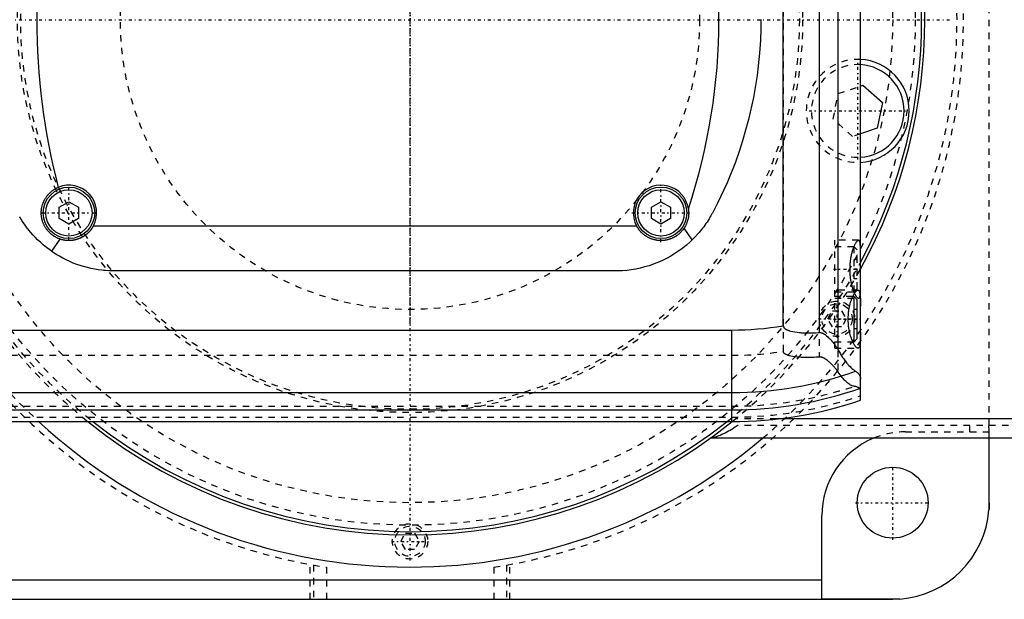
# Model space of a CAD drawing. Extents: x -602 to 174, y -90 to 90.
# Tile 12 of 14: x -61 to 92, y -90 to 0. Entities that reach past the tile are written whole.
import ezdxf

# ---------------------------------------------------------------- set-up
doc = ezdxf.new("R2010")
doc.units = 0
doc.linetypes.add('CENTER', pattern=[1.5, 0.45, -0.5, 0.05, -0.5])
doc.linetypes.add('DASHED', pattern=[2, 1, -1])
for name, color, linetype in [('AM_0', 7, 'CONTINUOUS'), ('AM_3', 7, 'DASHED'), ('AM_7', 7, 'CENTER')]:
    doc.layers.add(name, color=color, linetype=linetype)

msp = doc.modelspace()

# ---------------------------------------------------------------- linework, layer by layer
at = {"layer": 'AM_0', "color": 7, "linetype": 'CONTINUOUS'}
for p, q in [((70, -59.1), (70, 59.1)), ((66.48, 51.17), (66.48, -51.17)), ((58, -47.52), (58, 47.52)), ((63.58, 48.57), (63.58, -48.57)), ((70, -10.32), (70.38, -10.19)), ((70.38, -10.19), (73.41, -12.87)), ((73.41, -12.87), (72.6, -16.83)), ((72.6, -16.83), (70, -17.7)), ((-54.5, -29.13), (-53, -28.27)), ((-53, -28.27), (-51.5, -29.13)), ((37.5, -29.13), (39, -28.27)), ((39, -28.27), (40.5, -29.13)), ((-54.5, -30.87), (-54.5, -29.13)), ((-51.5, -29.13), (-51.5, -30.87)), ((37.5, -30.87), (37.5, -29.13)), ((40.5, -29.13), (40.5, -30.87)), ((-53, -31.73), (-54.5, -30.87)), ((-51.5, -30.87), (-53, -31.73)), ((-49.19, -32), (35.19, -32)), ((39, -31.73), (37.5, -30.87)), ((40.5, -30.87), (39, -31.73)), ((43.84, -34.2), (42.58, -32.38)), ((-54.39, -34.07), (-55.72, -35.94)), ((32, -39), (-46, -39)), ((69, -43), (68.79, -43)), ((69.5, -43.5), (69, -43)), ((69, -50), (69, -43)), ((69.5, -49.5), (69.5, -43.5)), ((-340, -48.19), (50, -48.19)), ((50, -62.39), (50, -48.19)), ((68.79, -50), (69, -50)), ((69, -50), (69.5, -49.5)), ((-340, -57.89), (50, -57.89)), ((-340, -60.6), (50, -60.6)), ((-340, -62.39), (50, -62.39)), ((127, -62), (56.95, -62)), ((127, -65), (46.64, -65)), ((89.96, -65), (89.96, -76.12)), ((90, -75), (90, -65)), ((64, -89.96), (64, -77)), ((-64, -87), (64, -87)), ((-75, -90), (75, -90)), ((76.12, -89.96), (64, -89.96))]:
    msp.add_line(p, q, dxfattribs=at)
for points in [[(54.53, 0.02, 0), (54.53, -0.27, 0), (54.53, -0.86, 0), (54.52, -1.44, 0), (54.51, -1.73, 0), (54.5, -2.02, 0), (54.48, -2.6, 0), (54.45, -3.18, 0), (54.32, -5.21, 0), (53.94, -8.67, 0), (53.37, -12.1, 0), (52.62, -15.49, 0), (51.68, -18.83, 0), (51.14, -20.48, 0), (50.56, -22.12, 0), (49.26, -25.35, 0), (47.78, -28.5, 0), (46.98, -30.04, 0)], [(-54.39, -34.07, 0), (-54.44, -34.05, 0), (-54.53, -34.02, 0), (-54.62, -33.99, 0), (-54.66, -33.97, 0), (-54.7, -33.95, 0), (-54.79, -33.91, 0), (-54.88, -33.87, 0), (-54.96, -33.83, 0), (-55.05, -33.78, 0), (-55.13, -33.74, 0), (-55.17, -33.71, 0), (-55.21, -33.69, 0), (-55.29, -33.64, 0), (-55.37, -33.59, 0), (-55.45, -33.53, 0), (-55.53, -33.48, 0), (-55.6, -33.42, 0), (-55.64, -33.39, 0), (-55.68, -33.36, 0), (-55.75, -33.3, 0), (-55.82, -33.24, 0), (-55.86, -33.21, 0), (-55.9, -33.18, 0), (-55.96, -33.11, 0), (-56.03, -33.05, 0), (-56.07, -33.01, 0), (-56.1, -32.98, 0), (-56.17, -32.91, 0), (-56.23, -32.84, 0), (-56.29, -32.77, 0), (-56.35, -32.69, 0), (-56.41, -32.62, 0), (-56.44, -32.58, 0), (-56.47, -32.54, 0), (-56.53, -32.46, 0), (-56.58, -32.38, 0), (-56.63, -32.3, 0), (-56.69, -32.22, 0), (-56.73, -32.13, 0), (-56.76, -32.09, 0), (-56.78, -32.05, 0), (-56.83, -31.96, 0), (-56.87, -31.87, 0), (-56.91, -31.79, 0), (-56.95, -31.7, 0), (-56.99, -31.61, 0), (-57.01, -31.56, 0), (-57.02, -31.52, 0), (-57.06, -31.43, 0), (-57.09, -31.33, 0), (-57.12, -31.24, 0), (-57.14, -31.14, 0), (-57.17, -31.05, 0), (-57.18, -31, 0), (-57.19, -30.95, 0), (-57.21, -30.86, 0), (-57.23, -30.76, 0), (-57.25, -30.67, 0), (-57.26, -30.57, 0), (-57.27, -30.47, 0), (-57.28, -30.43, 0), (-57.28, -30.38, 0), (-57.29, -30.28, 0), (-57.3, -30.18, 0), (-57.3, -30.14, 0), (-57.3, -30.09, 0), (-57.3, -29.99, 0), (-57.3, -29.9, 0), (-57.3, -29.85, 0), (-57.3, -29.8, 0), (-57.29, -29.7, 0), (-57.28, -29.61, 0), (-57.27, -29.51, 0), (-57.26, -29.42, 0), (-57.25, -29.32, 0), (-57.24, -29.27, 0), (-57.23, -29.23, 0), (-57.21, -29.13, 0), (-57.19, -29.04, 0), (-57.17, -28.95, 0), (-57.14, -28.86, 0), (-57.12, -28.76, 0), (-57.1, -28.72, 0), (-57.09, -28.67, 0), (-57.06, -28.58, 0), (-57.03, -28.49, 0), (-56.99, -28.41, 0), (-56.96, -28.32, 0), (-56.92, -28.23, 0), (-56.9, -28.19, 0), (-56.88, -28.14, 0), (-56.84, -28.06, 0), (-56.79, -27.98, 0), (-56.75, -27.89, 0), (-56.7, -27.81, 0), (-56.65, -27.73, 0), (-56.63, -27.69, 0), (-56.6, -27.65, 0), (-56.55, -27.57, 0), (-56.49, -27.49, 0), (-56.44, -27.41, 0), (-56.38, -27.34, 0), (-56.32, -27.26, 0), (-56.29, -27.23, 0), (-56.26, -27.19, 0), (-56.19, -27.12, 0), (-56.13, -27.05, 0), (-56.09, -27.01, 0), (-56.06, -26.98, 0), (-55.99, -26.91, 0), (-55.92, -26.84, 0), (-55.89, -26.81, 0), (-55.85, -26.78, 0), (-55.78, -26.72, 0), (-55.7, -26.65, 0), (-55.63, -26.59, 0), (-55.55, -26.54, 0), (-55.47, -26.48, 0), (-55.43, -26.45, 0), (-55.39, -26.42, 0), (-55.31, -26.37, 0), (-55.22, -26.32, 0), (-55.14, -26.27, 0), (-55.05, -26.22, 0), (-54.97, -26.18, 0), (-54.92, -26.15, 0), (-54.88, -26.13, 0), (-54.79, -26.09, 0), (-54.7, -26.05, 0), (-54.66, -26.03, 0)], [(43.25, -29.34, 0), (43.26, -29.43, 0), (43.28, -29.61, 0), (43.29, -29.78, 0), (43.3, -29.87, 0), (43.3, -29.96, 0), (43.3, -30.13, 0), (43.29, -30.31, 0), (43.27, -30.49, 0), (43.25, -30.66, 0), (43.22, -30.83, 0), (43.2, -30.92, 0), (43.18, -31.01, 0), (43.14, -31.18, 0), (43.08, -31.35, 0), (43.03, -31.51, 0), (42.96, -31.68, 0), (42.89, -31.84, 0), (42.85, -31.92, 0), (42.81, -32, 0), (42.72, -32.15, 0), (42.63, -32.3, 0), (42.58, -32.38, 0)], [(46.98, -30.04, 0), (46.91, -30.17, 0), (46.76, -30.43, 0), (46.61, -30.68, 0), (46.54, -30.81, 0), (46.46, -30.94, 0), (46.31, -31.18, 0), (46.15, -31.43, 0), (45.98, -31.67, 0), (45.81, -31.91, 0), (45.64, -32.14, 0), (45.56, -32.26, 0), (45.47, -32.37, 0), (45.29, -32.6, 0), (45.11, -32.82, 0), (44.92, -33.05, 0), (44.73, -33.26, 0), (44.54, -33.48, 0), (44.44, -33.58, 0), (44.35, -33.69, 0), (44.15, -33.89, 0), (43.94, -34.1, 0), (43.84, -34.2, 0)], [(-55.72, -35.94, 0), (-55.99, -35.76, 0), (-56.5, -35.37, 0), (-56.99, -34.97, 0), (-57.22, -34.77, 0), (-57.44, -34.57, 0), (-57.86, -34.18, 0), (-58.25, -33.78, 0), (-58.61, -33.4, 0), (-58.93, -33.03, 0), (-59.22, -32.68, 0), (-59.36, -32.52, 0), (-59.48, -32.35, 0), (-59.72, -32.04, 0), (-59.93, -31.74, 0), (-60.12, -31.47, 0), (-60.22, -31.32, 0), (-60.25, -31.28, 0), (-60.27, -31.24, 0), (-60.28, -31.22, 0), (-60.3, -31.2, 0), (-60.32, -31.16, 0), (-60.34, -31.12, 0), (-60.37, -31.09, 0), (-60.39, -31.05, 0), (-60.41, -31.02, 0), (-60.42, -31, 0), (-60.43, -30.99, 0), (-60.45, -30.96, 0), (-60.47, -30.93, 0), (-60.48, -30.91, 0), (-60.48, -30.9, 0), (-60.5, -30.87, 0), (-60.52, -30.84, 0), (-60.53, -30.83, 0), (-60.53, -30.82, 0), (-60.55, -30.79, 0), (-60.56, -30.77, 0), (-60.58, -30.75, 0), (-60.59, -30.73, 0), (-60.6, -30.71, 0), (-60.6, -30.7, 0), (-60.61, -30.69, 0), (-60.62, -30.68, 0), (-60.63, -30.66, 0), (-60.63, -30.65, 0), (-60.64, -30.64, 0), (-60.64, -30.63, 0), (-60.65, -30.63, 0), (-60.65, -30.63, 0), (-60.65, -30.62, 0), (-60.65, -30.62, 0), (-60.65, -30.62, 0)], [(-49.19, -32, 0), (-49.21, -32.03, 0), (-49.23, -32.08, 0), (-49.26, -32.13, 0), (-49.28, -32.15, 0), (-49.29, -32.18, 0), (-49.32, -32.22, 0), (-49.35, -32.27, 0), (-49.38, -32.32, 0), (-49.41, -32.37, 0), (-49.44, -32.42, 0), (-49.46, -32.44, 0), (-49.48, -32.46, 0), (-49.51, -32.51, 0), (-49.54, -32.56, 0), (-49.58, -32.6, 0), (-49.61, -32.64, 0), (-49.64, -32.69, 0), (-49.66, -32.71, 0), (-49.68, -32.73, 0), (-49.72, -32.77, 0), (-49.75, -32.82, 0), (-49.77, -32.84, 0), (-49.79, -32.86, 0), (-49.82, -32.9, 0), (-49.86, -32.94, 0), (-49.88, -32.96, 0), (-49.9, -32.98, 0), (-49.94, -33.02, 0), (-49.98, -33.06, 0), (-50.01, -33.09, 0), (-50.05, -33.13, 0), (-50.09, -33.17, 0), (-50.12, -33.19, 0), (-50.14, -33.21, 0), (-50.18, -33.24, 0), (-50.22, -33.28, 0), (-50.26, -33.32, 0), (-50.31, -33.35, 0), (-50.35, -33.39, 0), (-50.37, -33.4, 0), (-50.39, -33.42, 0), (-50.44, -33.45, 0), (-50.48, -33.49, 0), (-50.53, -33.52, 0), (-50.58, -33.55, 0), (-50.62, -33.58, 0), (-50.65, -33.6, 0), (-50.67, -33.61, 0), (-50.72, -33.65, 0), (-50.77, -33.68, 0), (-50.82, -33.7, 0), (-50.87, -33.73, 0), (-50.92, -33.76, 0), (-50.94, -33.77, 0), (-50.97, -33.79, 0), (-51.02, -33.82, 0), (-51.07, -33.84, 0), (-51.12, -33.87, 0), (-51.17, -33.89, 0), (-51.22, -33.92, 0), (-51.25, -33.93, 0), (-51.28, -33.94, 0), (-51.33, -33.96, 0), (-51.38, -33.98, 0), (-51.41, -33.99, 0), (-51.43, -34, 0), (-51.49, -34.03, 0), (-51.54, -34.05, 0), (-51.57, -34.05, 0), (-51.6, -34.06, 0), (-51.65, -34.08, 0), (-51.7, -34.1, 0), (-51.76, -34.12, 0), (-51.81, -34.13, 0), (-51.87, -34.15, 0), (-51.9, -34.16, 0), (-51.92, -34.16, 0), (-51.98, -34.18, 0), (-52.04, -34.19, 0), (-52.09, -34.2, 0), (-52.15, -34.21, 0), (-52.2, -34.23, 0), (-52.23, -34.23, 0), (-52.26, -34.24, 0), (-52.31, -34.25, 0), (-52.37, -34.25, 0), (-52.43, -34.26, 0), (-52.48, -34.27, 0), (-52.54, -34.28, 0), (-52.57, -34.28, 0), (-52.59, -34.28, 0), (-52.65, -34.29, 0), (-52.7, -34.29, 0), (-52.76, -34.29, 0), (-52.82, -34.3, 0), (-52.87, -34.3, 0), (-52.9, -34.3, 0), (-52.93, -34.3, 0), (-52.98, -34.3, 0), (-53.03, -34.3, 0), (-53.09, -34.3, 0), (-53.14, -34.3, 0), (-53.2, -34.3, 0), (-53.23, -34.29, 0), (-53.25, -34.29, 0), (-53.31, -34.29, 0), (-53.37, -34.28, 0), (-53.39, -34.28, 0), (-53.42, -34.28, 0), (-53.48, -34.27, 0), (-53.53, -34.27, 0), (-53.56, -34.26, 0), (-53.59, -34.26, 0), (-53.64, -34.25, 0), (-53.7, -34.24, 0), (-53.76, -34.23, 0), (-53.81, -34.22, 0), (-53.87, -34.21, 0), (-53.9, -34.21, 0), (-53.92, -34.2, 0), (-53.98, -34.19, 0), (-54.03, -34.17, 0), (-54.09, -34.16, 0), (-54.15, -34.14, 0), (-54.2, -34.13, 0), (-54.23, -34.12, 0), (-54.26, -34.11, 0), (-54.31, -34.1, 0), (-54.36, -34.08, 0), (-54.39, -34.07, 0)], [(42.58, -32.38, 0), (42.56, -32.41, 0), (42.51, -32.48, 0), (42.46, -32.55, 0), (42.44, -32.58, 0), (42.42, -32.61, 0), (42.36, -32.68, 0), (42.31, -32.74, 0), (42.26, -32.8, 0), (42.21, -32.86, 0), (42.15, -32.92, 0), (42.13, -32.95, 0), (42.1, -32.98, 0), (42.04, -33.04, 0), (41.99, -33.09, 0), (41.93, -33.15, 0), (41.87, -33.2, 0), (41.81, -33.26, 0), (41.78, -33.28, 0), (41.75, -33.31, 0), (41.68, -33.36, 0), (41.62, -33.41, 0), (41.58, -33.44, 0), (41.55, -33.46, 0), (41.48, -33.51, 0), (41.42, -33.56, 0), (41.38, -33.58, 0), (41.35, -33.6, 0), (41.28, -33.65, 0), (41.21, -33.69, 0), (41.13, -33.73, 0), (41.06, -33.77, 0), (40.99, -33.81, 0), (40.95, -33.83, 0), (40.91, -33.85, 0), (40.84, -33.89, 0), (40.76, -33.92, 0), (40.68, -33.96, 0), (40.61, -33.99, 0), (40.53, -34.02, 0), (40.49, -34.03, 0), (40.45, -34.05, 0), (40.37, -34.08, 0), (40.29, -34.1, 0), (40.21, -34.13, 0), (40.13, -34.15, 0), (40.05, -34.17, 0), (40.01, -34.18, 0), (39.97, -34.19, 0), (39.88, -34.21, 0), (39.8, -34.22, 0), (39.72, -34.24, 0), (39.64, -34.25, 0), (39.56, -34.26, 0), (39.52, -34.27, 0), (39.48, -34.27, 0), (39.39, -34.28, 0), (39.31, -34.29, 0), (39.23, -34.29, 0), (39.15, -34.3, 0), (39.07, -34.3, 0), (39.03, -34.3, 0), (38.99, -34.3, 0), (38.91, -34.3, 0), (38.83, -34.3, 0), (38.79, -34.29, 0), (38.75, -34.29, 0), (38.67, -34.29, 0), (38.59, -34.28, 0), (38.55, -34.28, 0), (38.51, -34.27, 0), (38.42, -34.26, 0), (38.34, -34.25, 0), (38.26, -34.24, 0), (38.18, -34.22, 0), (38.1, -34.2, 0), (38.06, -34.2, 0), (38.02, -34.19, 0), (37.93, -34.17, 0), (37.85, -34.14, 0), (37.77, -34.12, 0), (37.69, -34.1, 0), (37.61, -34.07, 0), (37.57, -34.06, 0), (37.53, -34.04, 0), (37.46, -34.01, 0), (37.38, -33.98, 0), (37.3, -33.95, 0), (37.22, -33.92, 0), (37.15, -33.88, 0), (37.11, -33.86, 0), (37.07, -33.84, 0), (37, -33.8, 0), (36.92, -33.77, 0), (36.85, -33.72, 0), (36.78, -33.68, 0), (36.71, -33.64, 0), (36.67, -33.62, 0), (36.64, -33.59, 0), (36.57, -33.55, 0), (36.5, -33.5, 0), (36.43, -33.45, 0), (36.37, -33.4, 0), (36.3, -33.35, 0), (36.27, -33.32, 0), (36.24, -33.3, 0), (36.18, -33.25, 0), (36.12, -33.19, 0), (36.09, -33.16, 0), (36.06, -33.14, 0), (36, -33.08, 0), (35.94, -33.03, 0), (35.92, -33, 0), (35.89, -32.97, 0), (35.83, -32.91, 0), (35.78, -32.85, 0), (35.73, -32.79, 0), (35.67, -32.73, 0), (35.62, -32.66, 0), (35.6, -32.63, 0), (35.57, -32.6, 0), (35.52, -32.53, 0), (35.48, -32.46, 0), (35.43, -32.4, 0), (35.38, -32.33, 0), (35.34, -32.25, 0), (35.32, -32.22, 0), (35.3, -32.18, 0), (35.25, -32.11, 0), (35.21, -32.04, 0), (35.19, -32, 0)], [(43.84, -34.2, 0), (43.55, -34.48, 0), (42.96, -34.99, 0), (42.38, -35.46, 0), (42.08, -35.69, 0), (41.78, -35.91, 0), (41.16, -36.32, 0), (40.52, -36.71, 0), (39.87, -37.07, 0), (39.21, -37.4, 0), (38.53, -37.7, 0), (38.19, -37.83, 0), (37.85, -37.96, 0), (37.16, -38.2, 0), (36.46, -38.4, 0), (35.77, -38.58, 0), (35.07, -38.72, 0), (34.38, -38.83, 0), (34.03, -38.88, 0), (33.69, -38.92, 0), (33, -38.97, 0), (32.33, -39, 0), (32, -39, 0)], [(-46, -39, 0), (-46.27, -39, 0), (-46.8, -38.98, 0), (-47.34, -38.95, 0), (-47.62, -38.92, 0), (-47.89, -38.89, 0), (-48.45, -38.82, 0), (-49, -38.73, 0), (-49.56, -38.62, 0), (-50.12, -38.49, 0), (-50.68, -38.34, 0), (-50.95, -38.26, 0), (-51.23, -38.18, 0), (-51.78, -37.99, 0), (-52.33, -37.78, 0), (-52.88, -37.55, 0), (-53.41, -37.3, 0), (-53.94, -37.03, 0), (-54.2, -36.89, 0), (-54.46, -36.74, 0), (-54.98, -36.44, 0), (-55.48, -36.11, 0), (-55.72, -35.94, 0)], [(69.59, -51, 0), (69.58, -51, 0), (69.55, -51, 0), (69.52, -50.99, 0), (69.51, -50.98, 0), (69.49, -50.98, 0), (69.46, -50.96, 0), (69.43, -50.94, 0), (69.4, -50.92, 0), (69.37, -50.9, 0), (69.33, -50.87, 0), (69.32, -50.85, 0), (69.3, -50.83, 0), (69.26, -50.8, 0), (69.23, -50.75, 0), (69.19, -50.71, 0), (69.16, -50.66, 0), (69.12, -50.61, 0), (69.1, -50.58, 0), (69.08, -50.55, 0), (69.05, -50.49, 0), (69.01, -50.43, 0), (68.99, -50.4, 0), (68.97, -50.37, 0), (68.93, -50.3, 0), (68.9, -50.23, 0), (68.88, -50.19, 0), (68.86, -50.15, 0), (68.82, -50.08, 0), (68.78, -50, 0), (68.75, -49.91, 0), (68.71, -49.83, 0), (68.68, -49.74, 0), (68.66, -49.7, 0), (68.64, -49.66, 0), (68.61, -49.57, 0), (68.58, -49.47, 0), (68.54, -49.38, 0), (68.51, -49.27, 0), (68.48, -49.17, 0), (68.46, -49.12, 0), (68.45, -49.07, 0), (68.42, -48.96, 0), (68.39, -48.84, 0), (68.36, -48.73, 0), (68.33, -48.61, 0), (68.3, -48.49, 0), (68.29, -48.43, 0), (68.28, -48.37, 0), (68.25, -48.25, 0), (68.23, -48.13, 0), (68.21, -48, 0), (68.19, -47.87, 0), (68.17, -47.74, 0), (68.16, -47.68, 0), (68.15, -47.61, 0), (68.14, -47.48, 0), (68.13, -47.35, 0), (68.12, -47.22, 0), (68.11, -47.09, 0), (68.1, -46.96, 0), (68.1, -46.89, 0), (68.09, -46.83, 0), (68.09, -46.69, 0), (68.09, -46.56, 0), (68.09, -46.5, 0), (68.09, -46.44, 0), (68.09, -46.31, 0), (68.09, -46.17, 0), (68.1, -46.11, 0), (68.1, -46.04, 0), (68.11, -45.91, 0), (68.12, -45.78, 0), (68.13, -45.65, 0), (68.14, -45.52, 0), (68.15, -45.39, 0), (68.16, -45.32, 0), (68.17, -45.26, 0), (68.19, -45.13, 0), (68.21, -45, 0), (68.23, -44.87, 0), (68.25, -44.75, 0), (68.28, -44.63, 0), (68.29, -44.57, 0), (68.3, -44.51, 0), (68.33, -44.39, 0), (68.36, -44.27, 0), (68.39, -44.16, 0), (68.42, -44.04, 0), (68.45, -43.93, 0), (68.46, -43.88, 0), (68.48, -43.83, 0), (68.51, -43.73, 0), (68.54, -43.62, 0), (68.58, -43.53, 0), (68.61, -43.43, 0), (68.64, -43.34, 0), (68.66, -43.3, 0), (68.68, -43.26, 0), (68.71, -43.17, 0), (68.75, -43.09, 0), (68.78, -43, 0), (68.82, -42.92, 0), (68.86, -42.85, 0), (68.88, -42.81, 0), (68.9, -42.77, 0), (68.93, -42.7, 0), (68.97, -42.63, 0), (68.99, -42.6, 0), (69.01, -42.57, 0), (69.05, -42.51, 0), (69.08, -42.45, 0), (69.1, -42.42, 0), (69.12, -42.39, 0), (69.16, -42.34, 0), (69.19, -42.29, 0), (69.23, -42.25, 0), (69.26, -42.2, 0), (69.3, -42.17, 0), (69.32, -42.15, 0), (69.33, -42.13, 0), (69.37, -42.1, 0), (69.4, -42.08, 0), (69.43, -42.06, 0), (69.46, -42.04, 0), (69.49, -42.02, 0), (69.51, -42.02, 0), (69.52, -42.01, 0), (69.55, -42, 0), (69.58, -42, 0), (69.59, -42, 0)], [(69.59, -42, 0), (69.62, -42, 0), (69.67, -42.02, 0), (69.72, -42.05, 0), (69.74, -42.07, 0), (69.76, -42.1, 0), (69.8, -42.17, 0), (69.84, -42.25, 0), (69.87, -42.35, 0), (69.9, -42.47, 0), (69.92, -42.6, 0), (69.93, -42.68, 0), (69.94, -42.75, 0), (69.96, -42.92, 0), (69.97, -43.09, 0), (69.98, -43.27, 0), (69.99, -43.47, 0), (69.99, -43.67, 0), (69.99, -43.78, 0), (70, -43.9, 0), (70, -44.13, 0), (70, -44.38, 0), (70, -44.5, 0)], [(58, -47.52, 0), (58, -47.53, 0), (58, -47.54, 0), (58, -47.55, 0), (58, -47.55, 0), (58, -47.56, 0), (58, -47.57, 0), (58, -47.57, 0), (58, -47.58, 0), (58.01, -47.59, 0), (58.01, -47.6, 0), (58.01, -47.61, 0), (58.01, -47.61, 0), (58.01, -47.62, 0), (58.01, -47.63, 0), (58.02, -47.64, 0), (58.02, -47.65, 0), (58.02, -47.66, 0), (58.02, -47.66, 0), (58.02, -47.67, 0), (58.03, -47.67, 0), (58.03, -47.68, 0), (58.03, -47.69, 0), (58.03, -47.69, 0), (58.04, -47.7, 0), (58.04, -47.71, 0), (58.04, -47.71, 0), (58.04, -47.72, 0), (58.05, -47.73, 0), (58.05, -47.73, 0), (58.06, -47.74, 0), (58.06, -47.75, 0), (58.07, -47.76, 0), (58.07, -47.76, 0), (58.07, -47.77, 0), (58.07, -47.78, 0), (58.08, -47.78, 0), (58.08, -47.79, 0), (58.09, -47.8, 0), (58.09, -47.81, 0), (58.1, -47.81, 0), (58.1, -47.81, 0), (58.11, -47.82, 0), (58.11, -47.83, 0), (58.12, -47.83, 0), (58.12, -47.84, 0), (58.13, -47.85, 0), (58.13, -47.85, 0), (58.13, -47.86, 0), (58.14, -47.86, 0), (58.15, -47.87, 0), (58.17, -47.89, 0), (58.21, -47.93, 0), (58.23, -47.95, 0), (58.25, -47.97, 0), (58.3, -48, 0), (58.34, -48.03, 0), (58.39, -48.06, 0), (58.44, -48.09, 0), (58.49, -48.11, 0), (58.51, -48.13, 0), (58.54, -48.14, 0), (58.59, -48.16, 0), (58.64, -48.19, 0), (58.67, -48.2, 0), (58.69, -48.21, 0), (58.75, -48.23, 0), (58.8, -48.25, 0), (58.82, -48.26, 0), (58.85, -48.27, 0), (58.9, -48.28, 0), (58.95, -48.3, 0), (59.13, -48.35, 0), (59.46, -48.43, 0), (59.8, -48.49, 0), (60.14, -48.54, 0), (60.46, -48.57, 0), (60.62, -48.58, 0), (60.78, -48.6, 0), (61.1, -48.62, 0), (61.42, -48.63, 0), (61.74, -48.63, 0), (62.07, -48.63, 0), (62.4, -48.63, 0), (62.57, -48.62, 0), (62.74, -48.62, 0), (63.07, -48.6, 0), (63.41, -48.58, 0), (63.58, -48.57, 0)], [(63.58, -48.57, 0), (63.6, -48.57, 0), (63.63, -48.57, 0), (63.67, -48.57, 0), (63.68, -48.57, 0), (63.7, -48.57, 0), (63.73, -48.57, 0), (63.76, -48.57, 0), (63.8, -48.58, 0), (63.83, -48.58, 0), (63.86, -48.59, 0), (63.88, -48.59, 0), (63.9, -48.6, 0), (63.93, -48.61, 0), (63.96, -48.62, 0), (63.99, -48.63, 0), (64.02, -48.64, 0), (64.06, -48.65, 0), (64.07, -48.66, 0), (64.09, -48.66, 0), (64.12, -48.68, 0), (64.15, -48.69, 0), (64.16, -48.7, 0), (64.18, -48.71, 0), (64.21, -48.72, 0), (64.24, -48.74, 0), (64.25, -48.74, 0), (64.27, -48.75, 0), (64.3, -48.77, 0), (64.32, -48.79, 0), (64.35, -48.8, 0), (64.38, -48.82, 0), (64.41, -48.84, 0), (64.42, -48.85, 0), (64.44, -48.86, 0), (64.47, -48.88, 0), (64.49, -48.9, 0), (64.59, -48.97, 0), (64.74, -49.1, 0), (64.9, -49.23, 0), (65.05, -49.38, 0), (65.13, -49.46, 0), (65.21, -49.54, 0), (65.37, -49.71, 0), (65.53, -49.9, 0), (65.69, -50.09, 0), (65.84, -50.28, 0), (66, -50.48, 0), (66.07, -50.58, 0), (66.14, -50.68, 0), (66.28, -50.88, 0), (66.41, -51.07, 0), (66.48, -51.17, 0)], [(70, -48.5, 0), (70, -48.62, 0), (70, -48.87, 0), (70, -49.1, 0), (69.99, -49.22, 0), (69.99, -49.33, 0), (69.99, -49.53, 0), (69.98, -49.73, 0), (69.97, -49.91, 0), (69.96, -50.08, 0), (69.94, -50.25, 0), (69.93, -50.32, 0), (69.92, -50.4, 0), (69.9, -50.53, 0), (69.87, -50.65, 0), (69.84, -50.75, 0), (69.8, -50.83, 0), (69.76, -50.9, 0), (69.74, -50.93, 0), (69.72, -50.95, 0), (69.67, -50.98, 0), (69.62, -51, 0), (69.59, -51, 0)], [(66.48, -51.17, 0), (66.55, -51.33, 0), (66.72, -51.62, 0), (66.88, -51.91, 0), (66.97, -52.04, 0), (67.05, -52.18, 0), (67.22, -52.44, 0), (67.39, -52.68, 0), (67.56, -52.91, 0), (67.72, -53.13, 0), (67.89, -53.34, 0), (67.97, -53.44, 0), (68.05, -53.53, 0), (68.21, -53.71, 0), (68.37, -53.87, 0), (68.52, -54.02, 0), (68.66, -54.16, 0), (68.8, -54.28, 0), (68.87, -54.34, 0), (68.94, -54.39, 0), (69.06, -54.49, 0), (69.18, -54.57, 0), (69.24, -54.6, 0)], [(69.24, -54.6, 0), (69.28, -54.63, 0), (69.37, -54.68, 0), (69.44, -54.73, 0), (69.48, -54.76, 0), (69.51, -54.79, 0), (69.58, -54.85, 0), (69.64, -54.91, 0), (69.7, -54.97, 0), (69.75, -55.03, 0), (69.79, -55.1, 0), (69.82, -55.13, 0), (69.84, -55.16, 0), (69.87, -55.23, 0), (69.9, -55.3, 0), (69.93, -55.37, 0), (69.95, -55.44, 0), (69.97, -55.51, 0), (69.98, -55.55, 0), (69.99, -55.58, 0), (69.99, -55.66, 0), (70, -55.74, 0), (70, -55.78, 0)], [(90, -75, 0), (90, -75.18, 0), (89.99, -75.56, 0), (89.97, -75.93, 0), (89.96, -76.12, 0)], [(76.12, -89.96, 0), (75.93, -89.97, 0), (75.56, -89.99, 0), (75.18, -90, 0), (75, -90, 0)]]:
    msp.add_polyline3d(points, dxfattribs=at)
for centre, radius in [((-53, -30), 4), ((39, -30), 4), ((-53, -30), 3.6), ((39, -30), 3.6), ((75, -75), 5.5)]:
    msp.add_circle(centre, radius, dxfattribs=at)
for centre, radius, start, end in [((0, 0), 80, 331.045, 28.955), ((0, 0), 79.5, 331.7031, 28.2969), ((-45, 0), 93, 341.6079, 18.3921), ((45, 0), 103, 165.3606, 194.6394), ((69.57, -14.16), 8, 273.0478, 86.9522), ((69.57, -14.16), 7.2, 273.3868, 86.6132), ((-53, -30), 4.3, 332.2823, 112.6532), ((39, -30), 4.3, 8.7868, 207.7177), ((50, 0), 48.19, 270, 279.5555), ((50, 0), 57.89, 270, 289.4116), ((50, 0), 60.6, 270, 289.2721), ((50, 0), 62.39, 270, 288.6977), ((0, 0), 85, 227.2208, 310.1192), ((0, 0), 80, 231.2468, 308.7532), ((0, 0), 79.5, 231.698, 308.302), ((77, -77), 13, 112.6199, 180), ((75, -75), 15, 274.2866, 355.7134)]:
    msp.add_arc(centre, radius, start, end, dxfattribs=at)
at = {"layer": 'AM_3', "color": 6, "linetype": 'DASHED'}
for p, q in [((90, -65), (90, 65)), ((66.48, 54.6), (66.48, -54.6)), ((63.58, 52.38), (63.58, -52.38)), ((58, 51.49), (58, -51.49)), ((66.55, -11.48), (70, -10.32)), ((65.74, -15.44), (66.55, -11.48)), ((68.77, -18.12), (65.74, -15.44)), ((70, -17.7), (68.77, -18.12)), ((69.69, -34.25), (66, -34.25)), ((66, -51), (66, -34.25)), ((69, -35.25), (66, -35.25)), ((69.5, -35.75), (69, -35.25)), ((69, -42.25), (69, -35.25)), ((69.5, -41.75), (69.5, -35.75)), ((69.5, -37.25), (69, -37.25)), ((69.5, -38.75), (69, -38.75)), ((69.5, -40.25), (69, -40.25)), ((69.59, -42), (66, -42)), ((66, -42.25), (69, -42.25)), ((69, -42.25), (69.5, -41.75)), ((68.79, -43), (66, -43)), ((66, -43.25), (69.69, -43.25)), ((64.91, -46.46), (65.63, -45.21)), ((65.63, -45.21), (67.07, -45.21)), ((67.07, -45.21), (67.79, -46.46)), ((69.5, -45), (69, -45)), ((65.63, -47.71), (64.91, -46.46)), ((67.79, -46.46), (67.07, -47.71)), ((69.5, -46.5), (69, -46.5)), ((67.07, -47.71), (65.63, -47.71)), ((69.5, -48), (69, -48)), ((66, -50), (68.79, -50)), ((66, -51), (69.59, -51)), ((-340, -52.11), (50, -52.11)), ((-340, -60.02), (50, -60.02)), ((-340, -61.72), (50, -61.72)), ((56.95, -62), (50.56, -62)), ((125, -63), (50.91, -63)), ((77, -64), (89.96, -64)), ((87, -64), (87, -63)), ((89.96, -64), (89.96, -65)), ((-1.44, -81), (-0.72, -79.75)), ((-0.72, -82.25), (-1.44, -81)), ((-0.72, -79.75), (0.72, -79.75)), ((0.72, -79.75), (1.44, -81)), ((1.44, -81), (0.72, -82.25)), ((0.72, -82.25), (-0.72, -82.25)), ((-15.5, -90), (-15.5, -84.59)), ((-15, -84.68), (-15, -90)), ((-13, -85.01), (-13, -90)), ((13, -85.01), (13, -90)), ((15, -84.68), (15, -90)), ((15.5, -90), (15.5, -84.59))]:
    msp.add_line(p, q, dxfattribs=at)
for points in [[(69.69, -34.25, 0), (69.67, -34.25, 0), (69.64, -34.26, 0), (69.61, -34.27, 0), (69.59, -34.28, 0), (69.57, -34.29, 0), (69.54, -34.31, 0), (69.5, -34.34, 0), (69.46, -34.38, 0), (69.42, -34.43, 0), (69.38, -34.48, 0), (69.36, -34.51, 0), (69.34, -34.53, 0), (69.29, -34.6, 0), (69.25, -34.67, 0), (69.21, -34.74, 0), (69.16, -34.82, 0), (69.12, -34.91, 0), (69.09, -34.95, 0), (69.07, -35, 0), (69.03, -35.1, 0), (68.98, -35.2, 0), (68.96, -35.25, 0)], [(70, -35.96, 0), (70, -35.87, 0), (70, -35.71, 0), (70, -35.55, 0), (69.99, -35.47, 0), (69.99, -35.4, 0), (69.99, -35.25, 0), (69.98, -35.11, 0), (69.97, -34.99, 0), (69.96, -34.86, 0), (69.95, -34.75, 0), (69.94, -34.7, 0), (69.93, -34.65, 0), (69.91, -34.56, 0), (69.89, -34.48, 0), (69.87, -34.42, 0), (69.84, -34.36, 0), (69.81, -34.32, 0), (69.79, -34.3, 0), (69.78, -34.28, 0), (69.74, -34.26, 0), (69.7, -34.25, 0), (69.69, -34.25, 0)], [(68.96, -35.25, 0), (68.95, -35.27, 0), (68.94, -35.32, 0), (68.92, -35.36, 0), (68.91, -35.38, 0), (68.9, -35.41, 0), (68.88, -35.45, 0), (68.86, -35.5, 0), (68.85, -35.54, 0), (68.83, -35.59, 0), (68.81, -35.64, 0), (68.81, -35.67, 0), (68.8, -35.69, 0), (68.78, -35.74, 0), (68.76, -35.79, 0), (68.75, -35.84, 0), (68.73, -35.9, 0), (68.71, -35.95, 0), (68.71, -35.98, 0), (68.7, -36.01, 0), (68.68, -36.06, 0), (68.67, -36.12, 0), (68.66, -36.15, 0), (68.65, -36.18, 0), (68.63, -36.23, 0), (68.62, -36.29, 0), (68.61, -36.32, 0), (68.6, -36.35, 0), (68.59, -36.41, 0), (68.57, -36.48, 0), (68.56, -36.54, 0), (68.55, -36.6, 0), (68.53, -36.66, 0), (68.53, -36.7, 0), (68.52, -36.73, 0), (68.51, -36.79, 0), (68.49, -36.86, 0), (68.48, -36.92, 0), (68.47, -36.99, 0), (68.46, -37.06, 0), (68.45, -37.09, 0), (68.45, -37.12, 0), (68.44, -37.19, 0), (68.43, -37.26, 0), (68.42, -37.33, 0), (68.41, -37.4, 0), (68.4, -37.47, 0), (68.39, -37.5, 0), (68.39, -37.54, 0), (68.38, -37.61, 0), (68.37, -37.68, 0), (68.37, -37.75, 0), (68.36, -37.82, 0), (68.35, -37.89, 0), (68.35, -37.92, 0), (68.35, -37.96, 0), (68.34, -38.03, 0), (68.34, -38.1, 0), (68.33, -38.17, 0), (68.33, -38.24, 0), (68.33, -38.31, 0), (68.32, -38.35, 0), (68.32, -38.38, 0), (68.32, -38.45, 0), (68.32, -38.52, 0), (68.32, -38.56, 0), (68.32, -38.59, 0), (68.32, -38.66, 0), (68.32, -38.73, 0), (68.32, -38.77, 0), (68.32, -38.8, 0), (68.32, -38.87, 0), (68.32, -38.94, 0), (68.32, -39.01, 0), (68.32, -39.08, 0), (68.32, -39.15, 0), (68.33, -39.19, 0), (68.33, -39.22, 0), (68.33, -39.29, 0), (68.33, -39.36, 0), (68.34, -39.43, 0), (68.34, -39.51, 0), (68.35, -39.58, 0), (68.35, -39.61, 0), (68.36, -39.65, 0), (68.36, -39.72, 0), (68.37, -39.79, 0), (68.38, -39.86, 0), (68.38, -39.93, 0), (68.39, -40, 0), (68.4, -40.03, 0), (68.4, -40.07, 0), (68.41, -40.14, 0), (68.42, -40.2, 0), (68.43, -40.27, 0), (68.44, -40.34, 0), (68.45, -40.41, 0), (68.46, -40.44, 0), (68.46, -40.48, 0), (68.48, -40.54, 0), (68.49, -40.61, 0), (68.5, -40.67, 0), (68.51, -40.74, 0), (68.53, -40.8, 0), (68.53, -40.84, 0), (68.54, -40.87, 0), (68.55, -40.93, 0), (68.57, -40.99, 0), (68.57, -41.02, 0), (68.58, -41.05, 0), (68.6, -41.12, 0), (68.61, -41.18, 0), (68.62, -41.21, 0), (68.63, -41.24, 0), (68.64, -41.29, 0), (68.66, -41.35, 0), (68.67, -41.41, 0), (68.69, -41.47, 0), (68.71, -41.52, 0), (68.71, -41.55, 0), (68.72, -41.58, 0), (68.74, -41.63, 0), (68.76, -41.68, 0), (68.77, -41.73, 0), (68.79, -41.78, 0), (68.81, -41.83, 0), (68.81, -41.86, 0), (68.82, -41.88, 0), (68.84, -41.93, 0), (68.86, -41.98, 0), (68.86, -42, 0)], [(68.86, -42, 0), (68.88, -42.04, 0), (68.91, -42.13, 0), (68.95, -42.21, 0), (68.96, -42.25, 0)], [(68.96, -42.25, 0), (68.98, -42.29, 0), (69.01, -42.37, 0), (69.05, -42.44, 0), (69.06, -42.48, 0)], [(69.06, -42.48, 0), (69.08, -42.52, 0), (69.12, -42.6, 0), (69.16, -42.67, 0), (69.18, -42.71, 0), (69.2, -42.75, 0), (69.24, -42.81, 0), (69.28, -42.87, 0), (69.31, -42.93, 0), (69.35, -42.98, 0), (69.39, -43.03, 0), (69.41, -43.06, 0), (69.42, -43.08, 0), (69.46, -43.12, 0), (69.49, -43.15, 0), (69.53, -43.18, 0), (69.56, -43.2, 0), (69.59, -43.22, 0), (69.6, -43.23, 0), (69.62, -43.24, 0), (69.65, -43.24, 0), (69.67, -43.25, 0), (69.69, -43.25, 0)], [(69.69, -43.25, 0), (69.7, -43.25, 0), (69.74, -43.24, 0), (69.78, -43.22, 0), (69.79, -43.2, 0), (69.81, -43.18, 0), (69.84, -43.14, 0), (69.87, -43.08, 0), (69.89, -43.02, 0), (69.91, -42.94, 0), (69.93, -42.85, 0), (69.94, -42.8, 0), (69.95, -42.75, 0), (69.96, -42.64, 0), (69.97, -42.51, 0), (69.98, -42.39, 0), (69.99, -42.25, 0), (69.99, -42.1, 0), (69.99, -42.03, 0), (70, -41.95, 0), (70, -41.79, 0), (70, -41.63, 0), (70, -41.54, 0)], [(63.58, -52.38, 0), (63.41, -52.39, 0), (63.08, -52.41, 0), (62.75, -52.43, 0), (62.58, -52.44, 0), (62.42, -52.44, 0), (62.09, -52.45, 0), (61.77, -52.45, 0), (61.44, -52.45, 0), (61.12, -52.45, 0), (60.81, -52.43, 0), (60.65, -52.42, 0), (60.49, -52.41, 0), (60.18, -52.39, 0), (59.84, -52.35, 0), (59.51, -52.3, 0), (59.17, -52.23, 0), (58.99, -52.19, 0), (58.93, -52.17, 0), (58.88, -52.16, 0), (58.86, -52.15, 0), (58.83, -52.15, 0), (58.78, -52.13, 0), (58.73, -52.11, 0), (58.71, -52.1, 0), (58.68, -52.1, 0), (58.63, -52.08, 0), (58.58, -52.06, 0), (58.55, -52.05, 0), (58.53, -52.04, 0), (58.48, -52.01, 0), (58.42, -51.99, 0), (58.37, -51.96, 0), (58.33, -51.93, 0), (58.28, -51.91, 0), (58.26, -51.89, 0), (58.24, -51.87, 0), (58.19, -51.84, 0), (58.17, -51.82, 0), (58.16, -51.82, 0), (58.16, -51.81, 0), (58.15, -51.81, 0), (58.15, -51.8, 0), (58.14, -51.8, 0), (58.14, -51.79, 0), (58.13, -51.78, 0), (58.12, -51.78, 0), (58.12, -51.77, 0), (58.11, -51.77, 0), (58.11, -51.76, 0), (58.1, -51.76, 0), (58.1, -51.75, 0), (58.09, -51.74, 0), (58.09, -51.73, 0), (58.08, -51.73, 0), (58.08, -51.72, 0), (58.08, -51.72, 0), (58.07, -51.71, 0), (58.07, -51.7, 0), (58.06, -51.7, 0), (58.06, -51.69, 0), (58.05, -51.68, 0), (58.05, -51.68, 0), (58.05, -51.67, 0), (58.04, -51.67, 0), (58.04, -51.66, 0), (58.04, -51.65, 0), (58.04, -51.65, 0), (58.03, -51.64, 0), (58.03, -51.63, 0), (58.03, -51.63, 0), (58.02, -51.62, 0), (58.02, -51.61, 0), (58.02, -51.6, 0), (58.02, -51.6, 0), (58.01, -51.59, 0), (58.01, -51.58, 0), (58.01, -51.57, 0), (58.01, -51.57, 0), (58.01, -51.56, 0), (58.01, -51.55, 0), (58, -51.54, 0), (58, -51.53, 0), (58, -51.53, 0), (58, -51.52, 0), (58, -51.52, 0), (58, -51.51, 0), (58, -51.5, 0), (58, -51.49, 0)], [(66.48, -54.6, 0), (66.4, -54.51, 0), (66.26, -54.32, 0), (66.11, -54.14, 0), (66.03, -54.06, 0), (65.95, -53.97, 0), (65.8, -53.8, 0), (65.64, -53.63, 0), (65.49, -53.48, 0), (65.33, -53.33, 0), (65.18, -53.18, 0), (65.1, -53.12, 0), (65.02, -53.05, 0), (64.87, -52.93, 0), (64.72, -52.81, 0), (64.57, -52.7, 0), (64.47, -52.64, 0), (64.44, -52.63, 0), (64.42, -52.61, 0), (64.4, -52.6, 0), (64.39, -52.6, 0), (64.36, -52.58, 0), (64.33, -52.57, 0), (64.3, -52.55, 0), (64.28, -52.54, 0), (64.25, -52.52, 0), (64.23, -52.52, 0), (64.22, -52.51, 0), (64.19, -52.5, 0), (64.16, -52.48, 0), (64.14, -52.48, 0), (64.13, -52.47, 0), (64.1, -52.46, 0), (64.07, -52.45, 0), (64.05, -52.44, 0), (64.04, -52.44, 0), (64.01, -52.43, 0), (63.98, -52.42, 0), (63.95, -52.41, 0), (63.92, -52.4, 0), (63.88, -52.4, 0), (63.87, -52.39, 0), (63.85, -52.39, 0), (63.82, -52.39, 0), (63.79, -52.38, 0), (63.76, -52.38, 0), (63.73, -52.38, 0), (63.69, -52.38, 0), (63.68, -52.38, 0), (63.66, -52.38, 0), (63.63, -52.38, 0), (63.6, -52.38, 0), (63.58, -52.38, 0)], [(69.01, -56.93, 0), (68.95, -56.92, 0), (68.84, -56.89, 0), (68.72, -56.85, 0), (68.66, -56.82, 0), (68.59, -56.8, 0), (68.46, -56.73, 0), (68.33, -56.65, 0), (68.19, -56.55, 0), (68.05, -56.45, 0), (67.91, -56.33, 0), (67.83, -56.27, 0), (67.76, -56.2, 0), (67.61, -56.06, 0), (67.46, -55.9, 0), (67.3, -55.73, 0), (67.15, -55.55, 0), (67, -55.36, 0), (66.92, -55.26, 0), (66.85, -55.16, 0), (66.7, -54.94, 0), (66.55, -54.72, 0), (66.48, -54.6, 0)], [(70, -57.58, 0), (70, -57.55, 0), (69.99, -57.5, 0), (69.98, -57.45, 0), (69.97, -57.43, 0), (69.96, -57.4, 0), (69.94, -57.36, 0), (69.91, -57.31, 0), (69.88, -57.27, 0), (69.83, -57.23, 0), (69.79, -57.19, 0), (69.76, -57.17, 0), (69.73, -57.15, 0), (69.67, -57.12, 0), (69.6, -57.09, 0), (69.53, -57.06, 0), (69.45, -57.03, 0), (69.36, -57, 0), (69.32, -56.99, 0), (69.27, -56.98, 0), (69.17, -56.96, 0), (69.06, -56.94, 0), (69.01, -56.93, 0)], [(50.91, -63, 0), (50.89, -63.02, 0), (50.85, -63.05, 0), (50.81, -63.08, 0), (50.79, -63.09, 0), (50.77, -63.11, 0), (50.73, -63.14, 0), (50.69, -63.17, 0), (50.54, -63.28, 0), (50.29, -63.45, 0), (50.16, -63.53, 0), (50.03, -63.61, 0), (49.77, -63.77, 0), (49.51, -63.91, 0), (49.24, -64.05, 0), (48.97, -64.19, 0), (48.71, -64.31, 0), (48.58, -64.37, 0), (48.45, -64.43, 0), (48.2, -64.54, 0), (47.97, -64.63, 0), (47.74, -64.72, 0), (47.62, -64.77, 0), (47.58, -64.78, 0), (47.55, -64.79, 0), (47.53, -64.8, 0), (47.51, -64.81, 0), (47.48, -64.82, 0), (47.45, -64.83, 0), (47.42, -64.84, 0), (47.38, -64.85, 0), (47.35, -64.86, 0), (47.34, -64.87, 0), (47.32, -64.87, 0), (47.29, -64.88, 0), (47.26, -64.89, 0), (47.24, -64.9, 0), (47.23, -64.9, 0), (47.2, -64.91, 0), (47.17, -64.92, 0), (47.15, -64.93, 0), (47.14, -64.93, 0), (47.11, -64.94, 0), (47.08, -64.95, 0), (47.05, -64.95, 0), (47.03, -64.96, 0), (47, -64.97, 0), (46.99, -64.97, 0), (46.98, -64.97, 0), (46.95, -64.98, 0), (46.93, -64.98, 0), (46.91, -64.99, 0), (46.89, -64.99, 0), (46.87, -65, 0), (46.86, -65, 0), (46.85, -65, 0), (46.83, -65, 0), (46.82, -65, 0), (46.81, -65, 0)], [(90, -64.32, 0), (90, -64.29, 0), (90, -64.23, 0), (90, -64.17, 0), (90, -64.14, 0), (90, -64.11, 0), (89.99, -64.04, 0), (89.99, -63.97, 0), (89.99, -63.9, 0), (89.98, -63.83, 0), (89.98, -63.75, 0), (89.98, -63.71, 0), (89.98, -63.67, 0), (89.97, -63.6, 0), (89.97, -63.52, 0), (89.97, -63.44, 0), (89.96, -63.36, 0), (89.96, -63.28, 0), (89.96, -63.24, 0), (89.96, -63.2, 0), (89.96, -63.12, 0), (89.96, -63.04, 0), (89.96, -63, 0)]]:
    msp.add_polyline3d(points, dxfattribs=at)
for centre, radius in [((0, 0), 78.5), ((0, 0), 75), ((0, 0), 61), ((0, 0), 60.5), ((0, 0), 45), ((0, 0), 45), ((66.35, -46.46), 2.75), ((66.35, -46.46), 2.35), ((0, -81), 2.75), ((0, -81), 2.35)]:
    msp.add_circle(centre, radius, dxfattribs=at)
for centre, radius, start, end in [((0, 0), 86, 98.6943, 261.3057), ((0, 0), 86, 278.6943, 81.3057), ((0, 0), 85, 310.1192, 49.8808), ((0, 0), 85, 132.7792, 227.2208), ((0, 0), 80, 128.7532, 231.2468), ((0, 0), 79.5, 128.302, 231.698), ((69.57, -14.16), 8, 86.9522, 273.0478), ((69.57, -14.16), 7.2, 86.6132, 273.3868), ((0, 0), 79.5, 308.302, 331.7031), ((0, 0), 80, 308.7532, 331.045), ((50, 0), 52.11, 270, 278.8311), ((50, 0), 60.02, 270, 288.4632), ((50, 0), 61.72, 270, 288.9064), ((77, -77), 13, 90, 112.6199)]:
    msp.add_arc(centre, radius, start, end, dxfattribs=at)
at = {"layer": 'AM_7', "color": 4, "linetype": 'CENTER'}
for p, q in [((0, -84), (0, 84)), ((0, -47.25), (0, 47.25)), ((-84, 0), (84, 0)), ((69.57, -21.72), (69.57, -6.6)), ((62.01, -14.16), (77.13, -14.16)), ((-53, -34.2), (-53, -25.8)), ((39, -34.52), (39, -25.48)), ((-57.2, -30), (-48.8, -30)), ((34.48, -30), (43.52, -30)), ((65.8, -38.75), (70.2, -38.75)), ((66.35, -49.35), (66.35, -43.57)), ((63.46, -46.46), (69.24, -46.46)), ((65.8, -46.5), (70.2, -46.5)), ((75, -80.78), (75, -69.22)), ((69.22, -75), (80.78, -75)), ((-2.89, -81), (2.89, -81))]:
    msp.add_line(p, q, dxfattribs=at)

doc.saveas('drawing.dxf')
